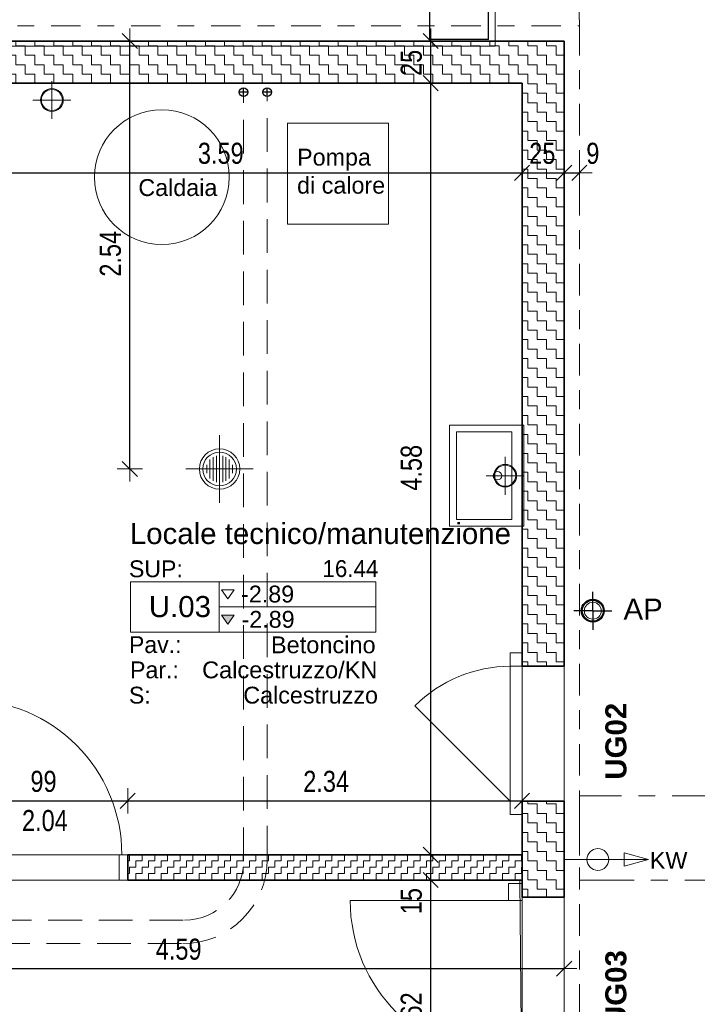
# Model space of a CAD drawing. Header units: metres. Extents: x -75 to 65, y -68 to 92.
# Tile 30 of 34: x 19.71 to 23.73, y 5.34 to 11.18. Entities that reach past the tile are written whole.
import ezdxf

# ---------------------------------------------------------------- set-up
doc = ezdxf.new("R2010")
doc.units = ezdxf.units.M
doc.header["$PDMODE"] = 65
for name, pattern in [('AUSGEZOGEN', [0]), ('STRICHLINIE2_S3', [0.25, 0.2, -0.05]), ('STRICHLINIE_S4', [0.275, 0.175, -0.05, 0, -0.05]), ('STRICHPUNKT2_S5', [0.425, 0.325, -0.05, 0, -0.05])]:
    doc.linetypes.add(name, pattern=pattern)
for name, color, linetype in [('XR$1$010 Aussenwände', 7, 'AUSGEZOGEN'), ('XR$1$010 Aussenwände Bauteilschraffuren', 7, 'AUSGEZOGEN'), ('XR$1$010 Fenster', 7, 'AUSGEZOGEN'), ('XR$1$010 Türen', 7, 'AUSGEZOGEN'), ('XR$1$015 Innenwände', 7, 'AUSGEZOGEN'), ('XR$1$016 Trennwände', 7, 'AUSGEZOGEN'), ('XR$1$035 Decken', 7, 'AUSGEZOGEN'), ('XR$1$060 Möbel Einbau', 7, 'AUSGEZOGEN'), ('XR$1$065 Möbel Einrichtung', 7, 'AUSGEZOGEN'), ('XR$1$080 Raumdefinitionen Kontur', 7, 'AUSGEZOGEN'), ('XR$1$255 Plangrafiken', 7, 'AUSGEZOGEN'), ('XR$2$080 Raumdefinitionen Schraffur', 7, 'AUSGEZOGEN'), ('XR$2$080 Raumdefinitionen Text', 7, 'AUSGEZOGEN'), ('XR$2$080 Raumdefinitionen Textrahmen', 7, 'AUSGEZOGEN'), ('XR$2$160 Beschriftungen 50', 7, 'AUSGEZOGEN')]:
    doc.layers.add(name, color=color, linetype=linetype)
doc.layers.add('XR$2$STANDARD_1', color=7, linetype='AUSGEZOGEN', lineweight=25)
doc.styles.add('ARIAL', font='arial.ttf')
doc.dimstyles.new('DIMSTYLE_3', dxfattribs={"dimtxt": 0.125, "dimasz": 0.15, "dimexe": 0, "dimexo": 0, "dimgap": 0.0625, "dimtad": 2, "dimrnd": 0.005, "dimzin": 4, "dimdsep": 46, "dimtxsty": 'ARIAL', "dimblk1": 'ALL_ML_STRICH', "dimblk2": 'ALL_ML_STRICH', "dimsah": 1, "dimcen": 0, "dimclrd": 7, "dimclre": 7, "dimclrt": 7, "dimadec": 0, "dimazin": 0, "dimtfac": 1, "dimtdec": 0, "dimtix": 1, "dimtmove": 2, "dimatfit": 3, "dimfxl": 0, "dimtzin": 0, "dimlwd": 0, "dimlwe": 18, "dimarcsym": 0})
doc.dimstyles.new('DIMSTYLE_6', dxfattribs={"dimtxt": 0.125, "dimasz": 0.15, "dimexe": 0, "dimexo": 0, "dimgap": 0.0625, "dimtad": 2, "dimdec": 1, "dimlfac": 100, "dimrnd": 0.5, "dimzin": 4, "dimdsep": 46, "dimtxsty": 'ARIAL', "dimblk1": 'ALL_ML_STRICH', "dimblk2": 'ALL_ML_STRICH', "dimsah": 1, "dimcen": 0, "dimclrd": 7, "dimclre": 7, "dimclrt": 7, "dimadec": 0, "dimazin": 0, "dimtfac": 1, "dimtdec": 0, "dimtix": 1, "dimtmove": 2, "dimatfit": 3, "dimfxl": 0, "dimtzin": 0, "dimlwd": 0, "dimlwe": 18, "dimarcsym": 0})
doc.dimstyles.new('DIMSTYLE_7', dxfattribs={"dimtxt": 0.125, "dimasz": 0.15, "dimexe": 0, "dimexo": 0, "dimgap": 0.0625, "dimtad": 2, "dimdec": 1, "dimlfac": 100, "dimrnd": 0.5, "dimzin": 4, "dimdsep": 46, "dimtxsty": 'ARIAL', "dimblk1": 'ALL_ML_STRICH', "dimblk2": 'ALL_ML_STRICH', "dimsah": 1, "dimcen": 0, "dimclrd": 7, "dimclre": 7, "dimclrt": 7, "dimadec": 0, "dimazin": 0, "dimtfac": 1, "dimtdec": 0, "dimtix": 1, "dimtmove": 2, "dimatfit": 3, "dimfxl": 0, "dimtvp": 1.2, "dimtzin": 0, "dimlwd": 0, "dimlwe": 18, "dimarcsym": 0})
pattern_1 = [(0, (0.1125, 0.1125), (0.05625, 0.05625), [0.05625, -0.05625]), (90, (0.1125, 0.1125), (-0.05625, 0.05625), [0.05625, -0.05625])]

# ---------------------------------------------------------------- blocks, each defined once
blk = doc.blocks.new('COMPLEXOBJECT_16')
at = {"layer": 'XR$1$065 Möbel Einrichtung', "color": 7, "linetype": 'AUSGEZOGEN', "lineweight": 13, "transparency": 33554687}
for start, end in [(90, 270), (270, 90)]:
    blk.add_arc((23.1113, 7.6721), 0.05, start, end, dxfattribs=at)
blk = doc.blocks.new('ALL_ML_STRICH')
at = {"color": 0, "linetype": 'ByBlock', "lineweight": -2}
for p, q in [((0, -0.5), (0, 0.5)), ((-1, 0), (0.5, 0)), ((-0.3, -0.3), (0.3, 0.3))]:
    blk.add_line(p, q, dxfattribs=at)
blk = doc.blocks.new('*D75')
at = {"layer": 'DEFPOINTS', "color": 7, "linetype": 'AUSGEZOGEN', "lineweight": 18, "transparency": 16777216}
for p in [(20.329, 11.0535), (20.265, 8.5135), (20.364, 8.5135)]:
    blk.add_point(p, dxfattribs=at)
at = {"layer": 'XR$2$STANDARD_1', "color": 7, "linetype": 'AUSGEZOGEN', "lineweight": -2, "transparency": 16777216}
for p, q in [((20.364, 11.0535), (20.364, 11.0535)), ((20.364, 8.5135), (20.364, 11.0535)), ((20.364, 8.5135), (20.364, 8.5135))]:
    blk.add_line(p, q, dxfattribs=at)
at = {"layer": 'XR$2$STANDARD_1', "color": 7, "linetype": 'AUSGEZOGEN', "lineweight": 18, "transparency": 16777216, "xscale": 0.15, "yscale": 0.15, "zscale": 0.15}
for p, rotation in [((20.364, 11.0535), 90), ((20.364, 8.5135), 270)]:
    blk.add_blockref('ALL_ML_STRICH', p, dxfattribs=dict(at, rotation=rotation))
at = {"layer": 'XR$2$STANDARD_1', "color": 7, "linetype": 'AUSGEZOGEN', "lineweight": 18, "transparency": 16777216, "insert": (20.2493, 9.7909), "char_height": 0.125, "width": 0.4, "attachment_point": 5, "rotation": 90, "style": 'ARIAL'}
blk.add_mtext('\\W0.80;\\A1;{\\A1;{2.54\\H0.082500;\\S^ ;}}', dxfattribs=at)
blk = doc.blocks.new('*D98')
at = {"layer": 'DEFPOINTS', "color": 7, "linetype": 'AUSGEZOGEN', "lineweight": 18, "transparency": 16777216}
for p in [(20.3518, 6.5994), (19.3618, 6.544), (19.3618, 6.544)]:
    blk.add_point(p, dxfattribs=at)
at = {"layer": 'XR$2$STANDARD_1', "color": 7, "linetype": 'AUSGEZOGEN', "lineweight": -2, "transparency": 16777216}
for p, q in [((19.3618, 6.544), (19.3618, 6.544)), ((19.3618, 6.544), (20.3518, 6.544)), ((20.3518, 6.544), (20.3518, 6.544))]:
    blk.add_line(p, q, dxfattribs=at)
at = {"layer": 'XR$2$STANDARD_1', "color": 7, "linetype": 'AUSGEZOGEN', "lineweight": 18, "transparency": 16777216, "xscale": 0.15, "yscale": 0.15, "zscale": 0.15, "rotation": 180}
blk.add_blockref('ALL_ML_STRICH', (19.3618, 6.544), dxfattribs=at)
at = {"layer": 'XR$2$STANDARD_1', "color": 7, "linetype": 'AUSGEZOGEN', "lineweight": 18, "transparency": 16777216, "xscale": 0.15, "yscale": 0.15, "zscale": 0.15}
blk.add_blockref('ALL_ML_STRICH', (20.3518, 6.544), dxfattribs=at)
at = {"layer": 'XR$2$STANDARD_1', "color": 7, "linetype": 'AUSGEZOGEN', "lineweight": 18, "transparency": 16777216, "insert": (19.8521, 6.6587), "char_height": 0.125, "width": 0.4, "attachment_point": 5, "style": 'ARIAL'}
blk.add_mtext('\\W0.80;\\A1;{\\A1;{99\\H0.082500;\\S^ ;}}', dxfattribs=at)
at = {"layer": 'XR$2$STANDARD_1', "color": 7, "linetype": 'AUSGEZOGEN', "lineweight": 18, "transparency": 16777216, "insert": (19.7242, 6.4893), "char_height": 0.125, "width": 0.00625, "attachment_point": 1, "line_spacing_factor": 0.60241, "style": 'ARIAL'}
blk.add_mtext('\\W0.80;2.04', dxfattribs=at)
blk = doc.blocks.new('*D99')
at = {"layer": 'DEFPOINTS', "color": 7, "linetype": 'AUSGEZOGEN', "lineweight": 18, "transparency": 16777216}
for p in [(20.3518, 6.5994), (20.3518, 6.544), (22.6918, 6.509)]:
    blk.add_point(p, dxfattribs=at)
at = {"layer": 'XR$2$STANDARD_1', "color": 7, "linetype": 'AUSGEZOGEN', "lineweight": -2, "transparency": 16777216}
for p, q in [((20.3518, 6.544), (20.3518, 6.544)), ((20.3518, 6.544), (22.6918, 6.544)), ((22.6918, 6.544), (22.6918, 6.544))]:
    blk.add_line(p, q, dxfattribs=at)
at = {"layer": 'XR$2$STANDARD_1', "color": 7, "linetype": 'AUSGEZOGEN', "lineweight": 18, "transparency": 16777216, "xscale": 0.15, "yscale": 0.15, "zscale": 0.15, "rotation": 180}
blk.add_blockref('ALL_ML_STRICH', (20.3518, 6.544), dxfattribs=at)
at = {"layer": 'XR$2$STANDARD_1', "color": 7, "linetype": 'AUSGEZOGEN', "lineweight": 18, "transparency": 16777216, "xscale": 0.15, "yscale": 0.15, "zscale": 0.15}
blk.add_blockref('ALL_ML_STRICH', (22.6918, 6.544), dxfattribs=at)
at = {"layer": 'XR$2$STANDARD_1', "color": 7, "linetype": 'AUSGEZOGEN', "lineweight": 18, "transparency": 16777216, "insert": (21.5292, 6.6587), "char_height": 0.125, "width": 0.4, "attachment_point": 5, "style": 'ARIAL'}
blk.add_mtext('\\W0.80;\\A1;{\\A1;{2.34\\H0.082500;\\S^ ;}}', dxfattribs=at)
blk = doc.blocks.new('*D114')
at = {"layer": 'DEFPOINTS', "color": 7, "linetype": 'AUSGEZOGEN', "lineweight": 18, "transparency": 16777216}
for p in [(22.6918, 10.5161), (19.1018, 10.4322), (19.1018, 10.2717)]:
    blk.add_point(p, dxfattribs=at)
at = {"layer": 'XR$2$STANDARD_1', "color": 7, "linetype": 'AUSGEZOGEN', "lineweight": -2, "transparency": 16777216}
for p, q in [((19.1018, 10.2717), (19.1018, 10.2717)), ((19.1018, 10.2717), (22.6918, 10.2717)), ((22.6918, 10.2717), (22.6918, 10.2717))]:
    blk.add_line(p, q, dxfattribs=at)
at = {"layer": 'XR$2$STANDARD_1', "color": 7, "linetype": 'AUSGEZOGEN', "lineweight": 18, "transparency": 16777216, "xscale": 0.15, "yscale": 0.15, "zscale": 0.15, "rotation": 180}
blk.add_blockref('ALL_ML_STRICH', (19.1018, 10.2717), dxfattribs=at)
at = {"layer": 'XR$2$STANDARD_1', "color": 7, "linetype": 'AUSGEZOGEN', "lineweight": 18, "transparency": 16777216, "xscale": 0.15, "yscale": 0.15, "zscale": 0.15}
blk.add_blockref('ALL_ML_STRICH', (22.6918, 10.2717), dxfattribs=at)
at = {"layer": 'XR$2$STANDARD_1', "color": 7, "linetype": 'AUSGEZOGEN', "lineweight": 18, "transparency": 16777216, "insert": (20.9039, 10.3864), "char_height": 0.125, "width": 0.4, "attachment_point": 5, "style": 'ARIAL'}
blk.add_mtext('\\W0.80;\\A1;{\\A1;{3.59\\H0.082500;\\S^ ;}}', dxfattribs=at)
blk = doc.blocks.new('*D115')
at = {"layer": 'DEFPOINTS', "color": 7, "linetype": 'AUSGEZOGEN', "lineweight": 18, "transparency": 16777216}
for p in [(22.9418, 10.591), (22.6918, 10.5161), (22.6918, 10.2717)]:
    blk.add_point(p, dxfattribs=at)
at = {"layer": 'XR$2$STANDARD_1', "color": 7, "linetype": 'AUSGEZOGEN', "lineweight": -2, "transparency": 16777216}
for p, q in [((22.6918, 10.2717), (22.6918, 10.2717)), ((22.6918, 10.2717), (22.9418, 10.2717)), ((22.9418, 10.2717), (22.9418, 10.2717))]:
    blk.add_line(p, q, dxfattribs=at)
at = {"layer": 'XR$2$STANDARD_1', "color": 7, "linetype": 'AUSGEZOGEN', "lineweight": 18, "transparency": 16777216, "xscale": 0.15, "yscale": 0.15, "zscale": 0.15, "rotation": 180}
blk.add_blockref('ALL_ML_STRICH', (22.6918, 10.2717), dxfattribs=at)
at = {"layer": 'XR$2$STANDARD_1', "color": 7, "linetype": 'AUSGEZOGEN', "lineweight": 18, "transparency": 16777216, "xscale": 0.15, "yscale": 0.15, "zscale": 0.15}
blk.add_blockref('ALL_ML_STRICH', (22.9418, 10.2717), dxfattribs=at)
at = {"layer": 'XR$2$STANDARD_1', "color": 7, "linetype": 'AUSGEZOGEN', "lineweight": 18, "transparency": 16777216, "insert": (22.8119, 10.3863), "char_height": 0.125, "width": 0.4, "attachment_point": 5, "style": 'ARIAL'}
blk.add_mtext('\\W0.80;\\A1;{\\A1;{25\\H0.082500;\\S^ ;}}', dxfattribs=at)
blk = doc.blocks.new('*D116')
at = {"layer": 'DEFPOINTS', "color": 7, "linetype": 'AUSGEZOGEN', "lineweight": 18, "transparency": 16777216}
for p in [(23.0318, 10.6384), (22.9418, 10.591), (22.9418, 10.2717)]:
    blk.add_point(p, dxfattribs=at)
at = {"layer": 'XR$2$STANDARD_1', "color": 7, "linetype": 'AUSGEZOGEN', "lineweight": -2, "transparency": 16777216}
for p, q in [((22.9418, 10.2717), (22.9418, 10.2717)), ((22.9418, 10.2717), (23.0318, 10.2717)), ((23.0318, 10.2717), (23.0318, 10.2717))]:
    blk.add_line(p, q, dxfattribs=at)
at = {"layer": 'XR$2$STANDARD_1', "color": 7, "linetype": 'AUSGEZOGEN', "lineweight": 18, "transparency": 16777216, "xscale": 0.15, "yscale": 0.15, "zscale": 0.15, "rotation": 180}
blk.add_blockref('ALL_ML_STRICH', (22.9418, 10.2717), dxfattribs=at)
at = {"layer": 'XR$2$STANDARD_1', "color": 7, "linetype": 'AUSGEZOGEN', "lineweight": 18, "transparency": 16777216, "xscale": 0.15, "yscale": 0.15, "zscale": 0.15}
blk.add_blockref('ALL_ML_STRICH', (23.0318, 10.2717), dxfattribs=at)
at = {"layer": 'XR$2$STANDARD_1', "color": 7, "linetype": 'AUSGEZOGEN', "lineweight": 18, "transparency": 16777216, "insert": (23.1118, 10.3863), "char_height": 0.125, "width": 0.3, "attachment_point": 5, "style": 'ARIAL'}
blk.add_mtext('\\W0.80;\\A1;{\\A1;{9\\H0.082500;\\S^ ;}}', dxfattribs=at)
blk = doc.blocks.new('*D141')
at = {"layer": 'DEFPOINTS', "color": 7, "linetype": 'AUSGEZOGEN', "lineweight": 18, "transparency": 16777216}
for p in [(22.9418, 5.6332), (18.3518, 5.5479), (18.3518, 5.4904)]:
    blk.add_point(p, dxfattribs=at)
at = {"layer": 'XR$2$STANDARD_1', "color": 7, "linetype": 'AUSGEZOGEN', "lineweight": -2, "transparency": 16777216}
for p, q in [((18.3518, 5.5479), (18.3518, 5.5479)), ((18.3518, 5.5479), (22.9418, 5.5479)), ((22.9418, 5.5479), (22.9418, 5.5479))]:
    blk.add_line(p, q, dxfattribs=at)
at = {"layer": 'XR$2$STANDARD_1', "color": 7, "linetype": 'AUSGEZOGEN', "lineweight": 18, "transparency": 16777216, "xscale": 0.15, "yscale": 0.15, "zscale": 0.15, "rotation": 180}
blk.add_blockref('ALL_ML_STRICH', (18.3518, 5.5479), dxfattribs=at)
at = {"layer": 'XR$2$STANDARD_1', "color": 7, "linetype": 'AUSGEZOGEN', "lineweight": 18, "transparency": 16777216, "xscale": 0.15, "yscale": 0.15, "zscale": 0.15}
blk.add_blockref('ALL_ML_STRICH', (22.9418, 5.5479), dxfattribs=at)
at = {"layer": 'XR$2$STANDARD_1', "color": 7, "linetype": 'AUSGEZOGEN', "lineweight": 18, "transparency": 16777216, "insert": (20.6539, 5.6625), "char_height": 0.125, "width": 0.4, "attachment_point": 5, "style": 'ARIAL'}
blk.add_mtext('\\W0.80;\\A1;{\\A1;{4.59\\H0.082500;\\S^ ;}}', dxfattribs=at)
blk = doc.blocks.new('*D148')
at = {"layer": 'DEFPOINTS', "color": 7, "linetype": 'AUSGEZOGEN', "lineweight": 18, "transparency": 16777216}
for p in [(22.1496, 6.0735), (22.0807, 4.4535), (22.1496, 4.4535)]:
    blk.add_point(p, dxfattribs=at)
at = {"layer": 'XR$2$STANDARD_1', "color": 7, "linetype": 'AUSGEZOGEN', "lineweight": -2, "transparency": 16777216}
for p, q in [((22.1496, 6.0735), (22.1496, 6.0735)), ((22.1496, 4.4535), (22.1496, 6.0735)), ((22.1496, 4.4535), (22.1496, 4.4535))]:
    blk.add_line(p, q, dxfattribs=at)
at = {"layer": 'XR$2$STANDARD_1', "color": 7, "linetype": 'AUSGEZOGEN', "lineweight": 18, "transparency": 16777216, "xscale": 0.15, "yscale": 0.15, "zscale": 0.15}
for p, rotation in [((22.1496, 6.0735), 90), ((22.1496, 4.4535), 270)]:
    blk.add_blockref('ALL_ML_STRICH', p, dxfattribs=dict(at, rotation=rotation))
at = {"layer": 'XR$2$STANDARD_1', "color": 7, "linetype": 'AUSGEZOGEN', "lineweight": 18, "transparency": 16777216, "insert": (22.035, 5.2712), "char_height": 0.125, "width": 0.4, "attachment_point": 5, "rotation": 90, "style": 'ARIAL'}
blk.add_mtext('\\W0.80;\\A1;{\\A1;{1.62\\H0.082500;\\S^ ;}}', dxfattribs=at)
blk = doc.blocks.new('*D149')
at = {"layer": 'DEFPOINTS', "color": 7, "linetype": 'AUSGEZOGEN', "lineweight": 18, "transparency": 16777216}
for p in [(22.1496, 6.2235), (22.1496, 6.0735), (22.1496, 6.0735)]:
    blk.add_point(p, dxfattribs=at)
at = {"layer": 'XR$2$STANDARD_1', "color": 7, "linetype": 'AUSGEZOGEN', "lineweight": -2, "transparency": 16777216}
for p, q in [((22.1496, 6.2235), (22.1496, 6.2235)), ((22.1496, 6.0735), (22.1496, 6.2235)), ((22.1496, 6.0735), (22.1496, 6.0735))]:
    blk.add_line(p, q, dxfattribs=at)
at = {"layer": 'XR$2$STANDARD_1', "color": 7, "linetype": 'AUSGEZOGEN', "lineweight": 18, "transparency": 16777216, "xscale": 0.15, "yscale": 0.15, "zscale": 0.15}
for p, rotation in [((22.1496, 6.2235), 90), ((22.1496, 6.0735), 270)]:
    blk.add_blockref('ALL_ML_STRICH', p, dxfattribs=dict(at, rotation=rotation))
at = {"layer": 'XR$2$STANDARD_1', "color": 7, "linetype": 'AUSGEZOGEN', "lineweight": 18, "transparency": 16777216, "insert": (22.035, 5.9487), "char_height": 0.125, "width": 0.4, "attachment_point": 5, "rotation": 90, "style": 'ARIAL'}
blk.add_mtext('\\W0.80;\\A1;{\\A1;{15\\H0.082500;\\S^ ;}}', dxfattribs=at)
blk = doc.blocks.new('*D150')
at = {"layer": 'DEFPOINTS', "color": 7, "linetype": 'AUSGEZOGEN', "lineweight": 18, "transparency": 16777216}
for p in [(22.1496, 10.8035), (22.1496, 6.2235), (22.1496, 6.2235)]:
    blk.add_point(p, dxfattribs=at)
at = {"layer": 'XR$2$STANDARD_1', "color": 7, "linetype": 'AUSGEZOGEN', "lineweight": -2, "transparency": 16777216}
for p, q in [((22.1496, 10.8035), (22.1496, 10.8035)), ((22.1496, 6.2235), (22.1496, 10.8035)), ((22.1496, 6.2235), (22.1496, 6.2235))]:
    blk.add_line(p, q, dxfattribs=at)
at = {"layer": 'XR$2$STANDARD_1', "color": 7, "linetype": 'AUSGEZOGEN', "lineweight": 18, "transparency": 16777216, "xscale": 0.15, "yscale": 0.15, "zscale": 0.15}
for p, rotation in [((22.1496, 10.8035), 90), ((22.1496, 6.2235), 270)]:
    blk.add_blockref('ALL_ML_STRICH', p, dxfattribs=dict(at, rotation=rotation))
at = {"layer": 'XR$2$STANDARD_1', "color": 7, "linetype": 'AUSGEZOGEN', "lineweight": 18, "transparency": 16777216, "insert": (22.035, 8.5206), "char_height": 0.125, "width": 0.4, "attachment_point": 5, "rotation": 90, "style": 'ARIAL'}
blk.add_mtext('\\W0.80;\\A1;{\\A1;{4.58\\H0.082500;\\S^ ;}}', dxfattribs=at)
blk = doc.blocks.new('*D151')
at = {"layer": 'DEFPOINTS', "color": 7, "linetype": 'AUSGEZOGEN', "lineweight": 18, "transparency": 16777216}
for p in [(22.1496, 11.0535), (22.1496, 10.8035), (22.1496, 10.8035)]:
    blk.add_point(p, dxfattribs=at)
at = {"layer": 'XR$2$STANDARD_1', "color": 7, "linetype": 'AUSGEZOGEN', "lineweight": -2, "transparency": 16777216}
for p, q in [((22.1496, 11.0535), (22.1496, 11.0535)), ((22.1496, 10.8035), (22.1496, 11.0535)), ((22.1496, 10.8035), (22.1496, 10.8035))]:
    blk.add_line(p, q, dxfattribs=at)
at = {"layer": 'XR$2$STANDARD_1', "color": 7, "linetype": 'AUSGEZOGEN', "lineweight": 18, "transparency": 16777216, "xscale": 0.15, "yscale": 0.15, "zscale": 0.15}
for p, rotation in [((22.1496, 11.0535), 90), ((22.1496, 10.8035), 270)]:
    blk.add_blockref('ALL_ML_STRICH', p, dxfattribs=dict(at, rotation=rotation))
at = {"layer": 'XR$2$STANDARD_1', "color": 7, "linetype": 'AUSGEZOGEN', "lineweight": 18, "transparency": 16777216, "insert": (22.035, 10.9236), "char_height": 0.125, "width": 0.4, "attachment_point": 5, "rotation": 90, "style": 'ARIAL'}
blk.add_mtext('\\W0.80;\\A1;{\\A1;{25\\H0.082500;\\S^ ;}}', dxfattribs=at)

msp = doc.modelspace()

# ---------------------------------------------------------------- hatches: boundary and pattern name
at = {"layer": 'XR$1$010 Aussenwände Bauteilschraffuren', "linetype": 'AUSGEZOGEN', "lineweight": 13, "transparency": 33554687}
h = msp.add_hatch(dxfattribs=at)
h.set_pattern_fill('MUSTER', scale=0.05625, style=0, pattern_type=2)
h.set_pattern_definition(pattern_1)
h.paths.add_polyline_path([(17.3518, 11.0535), (17.3518, 10.8035), (22.6918, 10.8035), (22.6918, 11.0535)], flags=0)
h = msp.add_hatch(dxfattribs=at)
h.set_pattern_fill('MUSTER', scale=0.05625, style=0, pattern_type=2)
h.set_pattern_definition(pattern_1)
h.paths.add_polyline_path([(22.6918, 10.8035), (22.9418, 11.0535), (22.6918, 11.0535)], flags=0)
h = msp.add_hatch(dxfattribs=at)
h.set_pattern_fill('MUSTER', scale=0.05625, style=0, pattern_type=2)
h.set_pattern_definition(pattern_1)
h.paths.add_polyline_path([(22.6918, 10.8035), (22.9418, 10.8035), (22.9418, 11.0535)], flags=0)
h = msp.add_hatch(dxfattribs=at)
h.set_pattern_fill('MUSTER', scale=0.05625, style=0, pattern_type=2)
h.set_pattern_definition(pattern_1)
h.paths.add_polyline_path([(22.6918, 10.8035), (22.6918, 7.3424), (22.9418, 7.3424), (22.9418, 10.8035)], flags=0)
h = msp.add_hatch(dxfattribs=at)
h.set_pattern_fill('MUSTER', scale=0.05625, style=0, pattern_type=2)
h.set_pattern_definition(pattern_1)
h.paths.add_polyline_path([(22.6918, 5.9728), (22.9418, 5.9728), (22.9418, 6.5424), (22.6918, 6.5424)], flags=0)
h = msp.add_hatch(dxfattribs=at)
h.set_pattern_fill('MUSTER', scale=0.0375, angle=90, style=0, pattern_type=2)
h.set_pattern_definition([(90, (-0.075, 0.075), (-0.0375, 0.0375), [0.0375, -0.0375]), (180, (-0.075, 0.075), (-0.0375, -0.0375), [0.0375, -0.0375])])
h.paths.add_polyline_path([(20.3518, 6.0735), (22.6918, 6.0735), (22.6918, 6.2235), (20.3518, 6.2235)], flags=0)
at = {"layer": 'XR$2$080 Raumdefinitionen Schraffur', "linetype": 'AUSGEZOGEN', "lineweight": 13, "true_color": 0x000000, "transparency": 33554687}
msp.add_hatch(color=18, dxfattribs=at).paths.add_polyline_path([(20.9461, 7.5931), (20.9836, 7.6462), (20.9086, 7.6462)])

# ---------------------------------------------------------------- linework, layer by layer
at = {"layer": 'XR$1$010 Aussenwände', "color": 7, "linetype": 'AUSGEZOGEN', "lineweight": 35, "transparency": 33554687}
for p, q in [((22.9418, 11.0535), (17.3518, 11.0535)), ((22.9418, 11.0535), (22.9418, 10.8035)), ((17.3518, 10.8035), (22.6918, 10.8035)), ((22.6918, 10.8035), (22.6918, 7.3424)), ((22.9418, 7.3424), (22.9418, 10.8035)), ((22.6918, 7.3424), (22.6918, 7.4224)), ((22.9418, 7.3424), (22.6918, 7.3424)), ((22.9418, 6.5424), (22.6918, 6.5424)), ((22.6918, 6.5424), (22.6918, 6.4624)), ((22.6918, 6.5424), (22.6918, 5.9728)), ((22.9418, 5.9728), (22.9418, 6.5424)), ((20.3518, 6.0735), (20.3518, 6.2235)), ((22.6918, 6.2235), (20.3518, 6.2235)), ((22.6918, 6.0735), (22.6918, 6.2235)), ((20.3518, 6.0735), (22.6918, 6.0735)), ((22.6918, 5.9728), (22.6918, 6.0528)), ((22.9418, 5.9728), (22.6918, 5.9728))]:
    msp.add_line(p, q, dxfattribs=at)
at = {"layer": 'XR$1$010 Aussenwände', "color": 8, "linetype": 'STRICHPUNKT2_S5', "lineweight": 13, "transparency": 33554687}
for p, q in [((23.0322, 6.5735), (23.0318, 6.0735)), ((24.532, 6.5721), (23.0322, 6.5735)), ((23.0318, 6.0735), (24.5318, 6.0721))]:
    msp.add_line(p, q, dxfattribs=at)
at = {"layer": 'XR$1$010 Aussenwände', "color": 7, "linetype": 'AUSGEZOGEN', "lineweight": 13, "transparency": 33554687}
msp.add_line((22.6918, 5.9728), (22.6918, 4.9928), dxfattribs=at)
at = {"layer": 'XR$1$010 Fenster', "color": 7, "linetype": 'AUSGEZOGEN', "lineweight": 13, "transparency": 33554687}
for p, q in [((22.6218, 7.4224), (22.6218, 7.3424)), ((22.6918, 7.4224), (22.6218, 7.4224)), ((22.6918, 7.3424), (22.6918, 7.4224)), ((22.6918, 7.3424), (22.6918, 7.4224)), ((22.6918, 7.3424), (22.6918, 7.4224)), ((22.6218, 7.3424), (22.6918, 7.3424)), ((22.6218, 7.3424), (22.6218, 6.5424)), ((22.6918, 6.5424), (22.6918, 7.3424)), ((22.9418, 7.3424), (22.6918, 7.3424)), ((22.9418, 7.3424), (22.9418, 6.5424)), ((22.6218, 6.5424), (22.0561, 7.1081)), ((22.6918, 6.5424), (22.6218, 6.5424)), ((22.6218, 6.5424), (22.6218, 6.4624)), ((22.6918, 6.4624), (22.6918, 6.5424)), ((22.6918, 6.5424), (22.6918, 6.4624)), ((22.6918, 6.5424), (22.6918, 6.4624)), ((22.9418, 6.5424), (22.6918, 6.5424)), ((22.6218, 6.4624), (22.6918, 6.4624))]:
    msp.add_line(p, q, dxfattribs=at)
msp.add_arc((22.6218, 6.5424), 0.8, 90, 135, dxfattribs=at)
at = {"layer": 'XR$1$010 Türen', "color": 7, "linetype": 'AUSGEZOGEN', "lineweight": 13, "transparency": 33554687}
for p, q in [((20.3018, 6.0735), (20.3018, 6.2235)), ((20.3018, 6.2235), (20.3518, 6.2235)), ((20.3518, 6.2235), (20.3518, 6.0735)), ((20.3518, 6.0735), (20.3018, 6.0735))]:
    msp.add_line(p, q, dxfattribs=at)
at = {"layer": 'XR$1$010 Türen', "color": 7, "linetype": 'AUSGEZOGEN', "lineweight": 35, "transparency": 33554687}
msp.add_line((20.3518, 6.0735), (20.3518, 6.2235), dxfattribs=at)
msp.add_line((20.3518, 6.0735), (20.3518, 6.2235), dxfattribs=at)
at = {"layer": 'XR$1$010 Türen', "color": 7, "linetype": 'AUSGEZOGEN', "lineweight": 18, "transparency": 33554687}
for p, q in [((22.6118, 6.0528), (22.6118, 5.9528)), ((22.6918, 6.0528), (22.6118, 6.0528)), ((22.6918, 5.9528), (22.6918, 6.0528)), ((22.6918, 5.9728), (22.6918, 6.0528)), ((22.6918, 5.9728), (22.6918, 6.0528)), ((22.9418, 5.9728), (22.6918, 5.9728)), ((22.9418, 4.9928), (22.9418, 5.9728)), ((22.6118, 5.9528), (21.6717, 5.9528)), ((22.6118, 5.9528), (22.6918, 5.9528))]:
    msp.add_line(p, q, dxfattribs=at)
at = {"layer": 'XR$1$010 Türen', "color": 7, "linetype": 'AUSGEZOGEN', "lineweight": 13, "transparency": 33554687}
msp.add_arc((19.3968, 6.2235), 0.92, 0, 90, dxfattribs=at)
at = {"layer": 'XR$1$010 Türen', "color": 7, "linetype": 'AUSGEZOGEN', "lineweight": 18, "transparency": 33554687}
msp.add_arc((22.6118, 5.9528), 0.94, 180, 270, dxfattribs=at)
at = {"layer": 'XR$1$015 Innenwände', "color": 7, "linetype": 'STRICHLINIE_S4', "lineweight": 13, "transparency": 33554687}
for p, q in [((15.1468, 11.1435), (23.0318, 11.1435)), ((23.0318, 11.1435), (23.0318, -4.0565))]:
    msp.add_line(p, q, dxfattribs=at)
at = {"layer": 'XR$1$016 Trennwände', "color": 7, "linetype": 'AUSGEZOGEN', "lineweight": 25, "transparency": 33554687}
for p, q in [((22.1418, 13.5194), (22.1418, 11.0635)), ((22.4918, 11.0635), (22.4918, 13.0441)), ((22.4918, 11.0635), (22.1418, 11.0635))]:
    msp.add_line(p, q, dxfattribs=at)
at = {"layer": 'XR$1$035 Decken', "color": 7, "linetype": 'AUSGEZOGEN', "lineweight": 18, "transparency": 33554687}
for p, q in [((22.5318, 11.0235), (22.5318, 13.6475)), ((22.9418, 11.0535), (1.9918, 11.0535)), ((22.9418, 4.2035), (22.9418, 11.0535)), ((18.5318, 11.0235), (22.5318, 11.0235))]:
    msp.add_line(p, q, dxfattribs=at)
at = {"layer": 'XR$1$035 Decken', "color": 30, "linetype": 'AUSGEZOGEN', "lineweight": 25, "transparency": 33554687}
for p, q in [((21.039, 10.7251), (21.039, 10.7751)), ((21.179, 10.7251), (21.179, 10.7751)), ((21.064, 10.7501), (21.014, 10.7501)), ((21.204, 10.7501), (21.154, 10.7501))]:
    msp.add_line(p, q, dxfattribs=at)
at = {"layer": 'XR$1$035 Decken', "color": 30, "linetype": 'STRICHLINIE2_S3', "lineweight": 13, "transparency": 33554687}
for p, q in [((21.039, 6.1861), (21.039, 10.7501)), ((21.179, 6.1961), (21.179, 10.7501)), ((14.7804, 5.8361), (20.689, 5.8361)), ((14.7704, 5.6961), (20.679, 5.6961))]:
    msp.add_line(p, q, dxfattribs=at)
at = {"layer": 'XR$1$035 Decken', "color": 30, "linetype": 'AUSGEZOGEN', "lineweight": 25, "transparency": 33554687}
for centre in [(21.039, 10.7501), (21.179, 10.7501)]:
    msp.add_circle(centre, 0.025, dxfattribs=at)
at = {"layer": 'XR$1$035 Decken', "color": 30, "linetype": 'STRICHLINIE2_S3', "lineweight": 13, "transparency": 33554687}
for centre, radius in [((20.679, 6.1961), 0.5), ((20.689, 6.1861), 0.35)]:
    msp.add_arc(centre, radius, 270, 0, dxfattribs=at)
at = {"layer": 'XR$1$060 Möbel Einbau', "color": 14, "linetype": 'AUSGEZOGEN', "lineweight": 13, "transparency": 33554687}
for p, q in [((19.9018, 10.7035), (19.9018, 10.816)), ((19.9018, 10.7035), (19.7893, 10.7035)), ((19.9018, 10.7035), (19.9018, 10.591)), ((19.9018, 10.7035), (20.0143, 10.7035)), ((20.8968, 8.5135), (20.8968, 8.7135)), ((20.8778, 8.5912), (20.8778, 8.4358)), ((20.8968, 8.5935), (20.8968, 8.4335)), ((20.9158, 8.5912), (20.9158, 8.4358)), ((20.8208, 8.5385), (20.8208, 8.4885)), ((20.8398, 8.5697), (20.8398, 8.4574)), ((20.8588, 8.5839), (20.8588, 8.4431)), ((20.9348, 8.5839), (20.9348, 8.4431)), ((20.9538, 8.5697), (20.9538, 8.4574)), ((20.9728, 8.5385), (20.9728, 8.4885)), ((22.5918, 8.4735), (22.5918, 8.586)), ((20.8968, 8.5135), (20.6968, 8.5135)), ((20.8968, 8.5135), (21.0968, 8.5135)), ((20.8968, 8.5135), (20.8968, 8.3135)), ((22.5918, 8.4735), (22.4793, 8.4735)), ((22.5918, 8.4735), (22.5918, 8.361)), ((22.5918, 8.4735), (22.7043, 8.4735))]:
    msp.add_line(p, q, dxfattribs=at)
at = {"layer": 'XR$1$060 Möbel Einbau', "color": 7, "linetype": 'AUSGEZOGEN', "lineweight": 13, "transparency": 33554687}
for p, q in [((22.2618, 8.7735), (22.2618, 8.1735)), ((22.7018, 8.7735), (22.2618, 8.7735)), ((22.6918, 8.7735), (22.6918, 8.1735)), ((22.7018, 8.1735), (22.7018, 8.7735)), ((22.3018, 8.7335), (22.3018, 8.2135)), ((22.6318, 8.7335), (22.3018, 8.7335)), ((22.6318, 8.2135), (22.6318, 8.7335)), ((22.3018, 8.2135), (22.6318, 8.2135)), ((22.2618, 8.1735), (22.7018, 8.1735))]:
    msp.add_line(p, q, dxfattribs=at)
at = {"layer": 'XR$1$060 Möbel Einbau', "color": 172, "linetype": 'AUSGEZOGEN', "lineweight": 25, "transparency": 33554687}
for q in [(23.1113, 7.7846), (22.9988, 7.6721), (23.1113, 7.5596), (23.2238, 7.6721)]:
    msp.add_line((23.1113, 7.6721), q, dxfattribs=at)
at = {"layer": 'XR$1$060 Möbel Einbau', "color": 14, "linetype": 'AUSGEZOGEN', "lineweight": 13, "transparency": 33554687}
for centre, radius in [((19.9018, 10.7035), 0.0675), ((19.9018, 10.7035), 0.0625), ((20.8968, 8.5135), 0.12), ((20.8968, 8.5135), 0.1), ((22.5918, 8.4735), 0.0675), ((22.5918, 8.4735), 0.0625)]:
    msp.add_circle(centre, radius, dxfattribs=at)
at = {"layer": 'XR$1$060 Möbel Einbau', "color": 7, "linetype": 'AUSGEZOGEN', "lineweight": 13, "transparency": 33554687}
msp.add_circle((22.5459, 8.4735), 0.025, dxfattribs=at)
at = {"layer": 'XR$1$060 Möbel Einbau', "color": 172, "linetype": 'AUSGEZOGEN', "lineweight": 25, "transparency": 33554687}
for radius in [0.0675, 0.0625]:
    msp.add_circle((23.1113, 7.6721), radius, dxfattribs=at)
at = {"layer": 'XR$1$065 Möbel Einrichtung', "color": 203, "linetype": 'AUSGEZOGEN', "lineweight": 13, "transparency": 33554687}
for p, q in [((21.2999, 10.5661), (21.2999, 9.9661)), ((21.8999, 10.5661), (21.2999, 10.5661)), ((21.8999, 9.9661), (21.8999, 10.5661)), ((21.2999, 9.9661), (21.8999, 9.9661))]:
    msp.add_line(p, q, dxfattribs=at)
at = {"layer": 'XR$1$065 Möbel Einrichtung', "color": 124, "linetype": 'AUSGEZOGEN', "lineweight": 13, "transparency": 33554687}
for p, q in [((23.4418, 6.1958), (22.9418, 6.1958)), ((23.4418, 6.1958), (23.2969, 6.2347)), ((23.2969, 6.2347), (23.2969, 6.157)), ((23.4418, 6.1958), (23.2969, 6.157))]:
    msp.add_line(p, q, dxfattribs=at)
at = {"layer": 'XR$1$065 Möbel Einrichtung', "color": 203, "linetype": 'AUSGEZOGEN', "lineweight": 13, "transparency": 33554687}
msp.add_circle((20.5544, 10.2456), 0.4, dxfattribs=at)
at = {"layer": 'XR$1$065 Möbel Einrichtung', "color": 124, "linetype": 'AUSGEZOGEN', "lineweight": 13, "transparency": 33554687}
msp.add_circle((23.1418, 6.1958), 0.065, dxfattribs=at)
at = {"layer": 'XR$1$080 Raumdefinitionen Kontur', "color": 51, "linetype": 'AUSGEZOGEN', "lineweight": 13, "transparency": 33554687}
for p, q in [((22.6918, 10.8035), (19.1018, 10.8035)), ((22.6918, 6.2235), (22.6918, 10.8035)), ((19.1018, 6.2235), (22.6918, 6.2235)), ((22.6794, 6.0735), (18.1018, 6.0735)), ((22.6918, 4.4535), (22.6794, 6.0735))]:
    msp.add_line(p, q, dxfattribs=at)
at = {"layer": 'XR$1$255 Plangrafiken', "color": 1, "linetype": 'STRICHLINIE_S4', "lineweight": 18, "transparency": 33554687}
msp.add_line((23.0318, 11.156), (23.0318, -6.6579), dxfattribs=at)
msp.add_arc((16.5318, 11.156), 6.5, 0, 64.45378, dxfattribs=at)
at = {"layer": 'XR$2$080 Raumdefinitionen Textrahmen', "color": 7, "linetype": 'AUSGEZOGEN', "lineweight": 13, "transparency": 33554687}
for p, q in [((20.3675, 7.8446), (21.8248, 7.8446)), ((20.3675, 7.5446), (20.3675, 7.8446)), ((20.8936, 7.8446), (20.8936, 7.5446)), ((21.8248, 7.8446), (21.8248, 7.5446)), ((20.9836, 7.7962), (20.9086, 7.7962)), ((20.9086, 7.7962), (20.9461, 7.7431)), ((20.9461, 7.7431), (20.9836, 7.7962)), ((20.8936, 7.6946), (21.8248, 7.6946)), ((20.9836, 7.6462), (20.9086, 7.6462)), ((20.9086, 7.6462), (20.9461, 7.5931)), ((20.9461, 7.5931), (20.9836, 7.6462)), ((21.8248, 7.5446), (20.3675, 7.5446))]:
    msp.add_line(p, q, dxfattribs=at)

# ---------------------------------------------------------------- block references
at = {"layer": 'XR$1$065 Möbel Einrichtung', "color": 7, "linetype": 'AUSGEZOGEN', "lineweight": 13, "transparency": 33554687}
msp.add_blockref('COMPLEXOBJECT_16', (0, 0), dxfattribs=at)

# ---------------------------------------------------------------- texts
at = {"layer": 'XR$2$080 Raumdefinitionen Text', "color": 7, "linetype": 'AUSGEZOGEN', "transparency": 33554687, "attachment_point": 7, "style": 'ARIAL'}
for s, insert, char_height, width in [('Locale tecnico/manutenzione', (20.3643, 8.0662), 0.125, 2.314632), ('{\\W0.98;SUP:}', (20.3591, 7.8697), 0.1, 0.26354), ('\\W0.95;16.44', (21.5072, 7.8709), 0.1, 0.388705), ('\\W0.99;-2.89', (21.0243, 7.7198), 0.1, 0.366362), ('\\W1.00;U.03', (20.4771, 7.6325), 0.125, 0.433411), ('\\W0.99;-2.89', (21.027, 7.5697), 0.1, 0.366362), ('{\\W0.98;Pav.:}', (20.3591, 7.4197), 0.1, 0.179207), ('\\pxqr;Betoncino', (20.8209, 7.4184), 0.1, 1.001854), ('{\\W0.98;Par.:}', (20.3658, 7.2697), 0.1, 0.217196), ('Calcestruzzo/KN', (20.7932, 7.2697), 0.1, 0.650092), ('{\\W0.98;S:}', (20.359, 7.1197), 0.1, 0.187714), ('{\\W0.99;Calcestruzzo}', (21.0375, 7.1197), 0.1, 0.791035)]:
    msp.add_mtext(s, dxfattribs=dict(at, insert=insert, char_height=char_height, width=width))
at = {"layer": 'XR$2$160 Beschriftungen 50', "color": 7, "linetype": 'AUSGEZOGEN', "transparency": 33554687, "attachment_point": 7, "style": 'ARIAL'}
for s, insert, char_height, width in [('{\\W0.99;Pompa\\Pdi calore}', (21.3568, 10.1463), 0.1, 0.597788), ('{\\W0.99;Caldaia}', (20.4148, 10.1323), 0.1, 0.542394), ('AP', (23.2936, 7.6192), 0.125, 0.353962)]:
    msp.add_mtext(s, dxfattribs=dict(at, insert=insert, char_height=char_height, width=width))
at = {"layer": 'XR$2$160 Beschriftungen 50', "color": 7, "linetype": 'AUSGEZOGEN', "transparency": 33554687, "char_height": 0.125, "width": 0.52093, "attachment_point": 7, "rotation": 90, "style": 'ARIAL'}
for s, insert in [('\\A1;{\\fArial|i0|b1;\\H0.125000;\\W1.000000;\\C7;UG02}\\P', (23.3127, 6.6695)), ('\\A1;{\\fArial|i0|b1;\\H0.125000;\\W1.000000;\\C7;UG03}\\P', (23.3127, 5.2012))]:
    msp.add_mtext(s, dxfattribs=dict(at, insert=insert))
at = {"layer": 'XR$2$160 Beschriftungen 50', "color": 124, "linetype": 'AUSGEZOGEN', "transparency": 33554687, "insert": (23.4504, 6.1405), "char_height": 0.1, "width": 0.274691, "attachment_point": 7, "style": 'ARIAL'}
msp.add_mtext('\\W0.99;KW', dxfattribs=at)

# ---------------------------------------------------------------- dimensions: what is measured, and where the dimension line sits
at = {"layer": 'XR$2$STANDARD_1', "color": 7, "linetype": 'AUSGEZOGEN', "lineweight": 18, "transparency": 33554687}
for base, p1, p2, dimstyle, picture, middle in [((20.364, 11.0535), (20.364, 8.5135), (20.364, 11.0535), 'DIMSTYLE_3', '*D75', (20.2493, 9.7909)), ((22.1496, 11.0535), (22.1496, 10.8035), (22.1496, 11.0535), 'DIMSTYLE_7', '*D151', (22.035, 10.9236)), ((22.1496, 10.8035), (22.1496, 6.2235), (22.1496, 10.8035), 'DIMSTYLE_3', '*D150', (22.035, 8.5206)), ((22.1496, 6.2235), (22.1496, 6.0735), (22.1496, 6.2235), 'DIMSTYLE_7', '*D149', (22.035, 5.9487)), ((22.1496, 6.0735), (22.1496, 4.4535), (22.1496, 6.0735), 'DIMSTYLE_3', '*D148', (22.035, 5.2712))]:
    dim = msp.add_linear_dim(base=base, p1=p1, p2=p2, angle=90, dimstyle=dimstyle, override={"dimpost": '<>', "dimclrd": 7, "dimclre": 7, "dimclrt": 7, "dimlwd": 0, "dimlwe": 18}, dxfattribs=at)
    dim.commit()
    dim.dimension.update_dxf_attribs({"geometry": picture, "text_midpoint": middle, "dimtype": 160})
for base, p1, p2, dimstyle, picture, middle in [((23.0318, 10.2717), (22.9418, 10.2717), (23.0318, 10.2717), 'DIMSTYLE_7', '*D116', (23.1118, 10.3863)), ((22.9418, 10.2717), (22.6918, 10.2717), (22.9418, 10.2717), 'DIMSTYLE_7', '*D115', (22.8119, 10.3863)), ((22.6918, 10.2717), (19.1018, 10.2717), (22.6918, 10.2717), 'DIMSTYLE_3', '*D114', (20.9039, 10.3864)), ((22.6918, 6.544), (20.3518, 6.544), (22.6918, 6.544), 'DIMSTYLE_3', '*D99', (21.5292, 6.6587)), ((22.9418, 5.5479), (18.3518, 5.5479), (22.9418, 5.5479), 'DIMSTYLE_3', '*D141', (20.6539, 5.6625))]:
    dim = msp.add_linear_dim(base=base, p1=p1, p2=p2, dimstyle=dimstyle, override={"dimpost": '<>', "dimclrd": 7, "dimclre": 7, "dimclrt": 7, "dimlwd": 0, "dimlwe": 18}, dxfattribs=at)
    dim.commit()
    dim.dimension.update_dxf_attribs({"geometry": picture, "text_midpoint": middle, "dimtype": 160})
dim = msp.add_linear_dim(base=(20.3518, 6.544), p1=(19.3618, 6.544), p2=(20.3518, 6.544), text='<>\\X\\W0.80;2.04', dimstyle='DIMSTYLE_6', override={"dimpost": '<>', "dimclrd": 7, "dimclre": 7, "dimclrt": 7, "dimlwd": 0, "dimlwe": 18}, dxfattribs=at)
dim.commit()
dim.dimension.update_dxf_attribs({"geometry": '*D98', "text_midpoint": (19.8521, 6.6587), "dimtype": 160})

doc.saveas('drawing.dxf')
